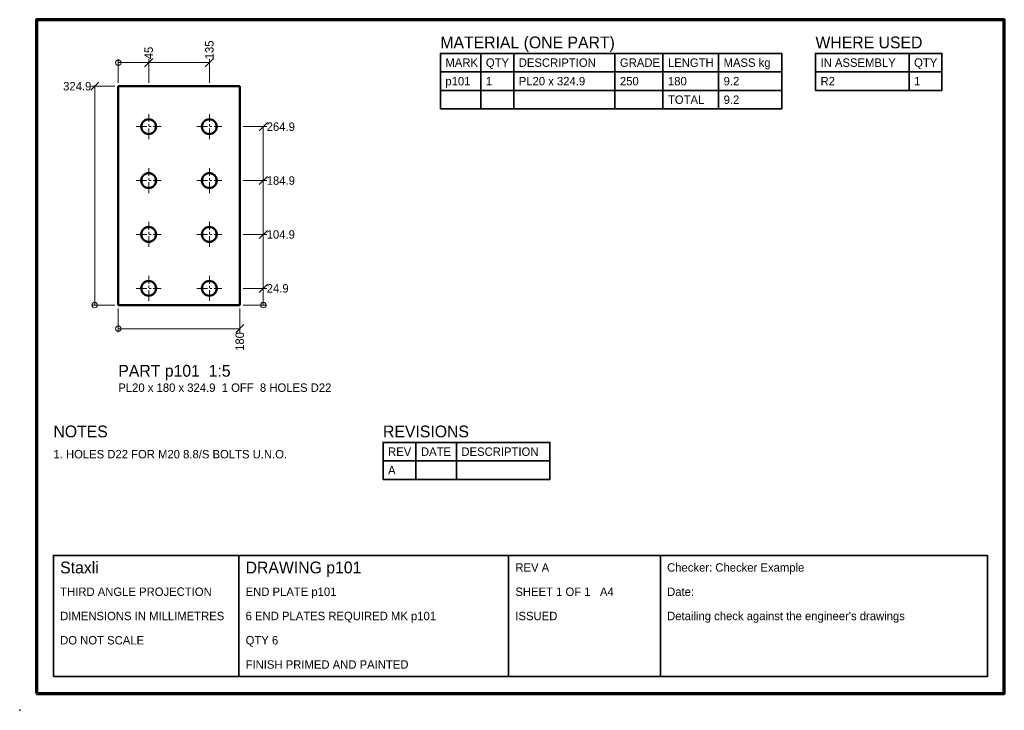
# Model space of a CAD drawing. Header units: millimetres. Extents: x 0 to 292, y 0 to 205.
import ezdxf
from ezdxf.enums import TextEntityAlignment as Align

# ---------------------------------------------------------------- set-up
doc = ezdxf.new("R2010")
doc.units = ezdxf.units.MM
doc.linetypes.add('CENTER', pattern=[5.08, 3.175, -0.635, 0.635, -0.635])
for name, color, linetype, lineweight in [('BORDER', 7, 'Continuous', 70), ('CENTRE', 1, 'CENTER', 18), ('DIMENSION', 4, 'Continuous', 18), ('TEXT', 2, 'Continuous', 25), ('TITLE', 7, 'Continuous', 35), ('VISIBLE', 7, 'Continuous', 50)]:
    doc.layers.add(name, color=color, linetype=linetype, lineweight=lineweight)
doc.layers.add('DIM_NOTES', color=8, linetype='Continuous', plot=False)

msp = doc.modelspace()

# ---------------------------------------------------------------- linework, layer by layer
at = {"layer": 'BORDER'}
msp.add_lwpolyline([(5, 5), (292, 5), (292, 205), (5, 205)], close=True, dxfattribs=at)
at = {"layer": 'CENTRE'}
for points in [[(38.25, 169.55), (38.25, 176.95)], [(56.25, 169.55), (56.25, 176.95)], [(34.55, 173.25), (41.95, 173.25)], [(52.55, 173.25), (59.95, 173.25)], [(38.25, 153.55), (38.25, 160.95)], [(56.25, 153.55), (56.25, 160.95)], [(34.55, 157.25), (41.95, 157.25)], [(52.55, 157.25), (59.95, 157.25)], [(38.25, 137.55), (38.25, 144.95)], [(56.25, 137.55), (56.25, 144.95)], [(34.55, 141.25), (41.95, 141.25)], [(52.55, 141.25), (59.95, 141.25)], [(38.25, 121.55), (38.25, 128.95)], [(56.25, 121.55), (56.25, 128.95)], [(34.55, 125.25), (41.95, 125.25)], [(52.55, 125.25), (59.95, 125.25)]]:
    msp.add_lwpolyline(points, dxfattribs=at)
at = {"layer": 'DIM_NOTES'}
msp.add_point((0, 0), dxfattribs=at)
msp.add_point((0, 0), dxfattribs=at)
msp.add_point((0, 0), dxfattribs=at)
msp.add_point((0, 0), dxfattribs=at)
msp.add_point((0, 0), dxfattribs=at)
msp.add_point((0, 0), dxfattribs=at)
msp.add_point((0, 0), dxfattribs=at)
msp.add_point((0, 0), dxfattribs=at)
msp.add_point((0, 0), dxfattribs=at)
msp.add_point((0, 0), dxfattribs=at)
msp.add_point((0, 0), dxfattribs=at)
msp.add_point((0, 0), dxfattribs=at)
msp.add_point((0, 0), dxfattribs=at)
msp.add_point((0, 0), dxfattribs=at)
msp.add_point((0, 0), dxfattribs=at)
msp.add_point((0, 0), dxfattribs=at)
msp.add_point((0, 0), dxfattribs=at)
msp.add_point((0, 0), dxfattribs=at)
msp.add_point((0, 0), dxfattribs=at)
msp.add_point((0, 0), dxfattribs=at)
at = {"layer": 'DIMENSION'}
for points in [[(29.25, 186.25), (29.25, 193.25)], [(37.05, 191.05), (39.45, 193.45)], [(38.25, 186.25), (38.25, 193.25)], [(55.05, 191.05), (57.45, 193.45)], [(56.25, 186.25), (56.25, 193.25)], [(29.25, 192.25), (56.25, 192.25)], [(21.05, 184.05), (23.45, 186.45)], [(28.25, 185.25), (21.25, 185.25)], [(22.25, 120.279), (22.25, 185.25)], [(66.25, 173.25), (73.25, 173.25)], [(71.05, 172.05), (73.45, 174.45)], [(72.25, 120.279), (72.25, 173.25)], [(71.05, 156.05), (73.45, 158.45)], [(66.25, 157.25), (73.25, 157.25)], [(66.25, 141.25), (73.25, 141.25)], [(71.05, 140.05), (73.45, 142.45)], [(71.05, 124.05), (73.45, 126.45)], [(66.25, 125.25), (73.25, 125.25)], [(28.25, 120.279), (21.25, 120.279)], [(66.25, 120.279), (73.25, 120.279)], [(29.25, 119.279), (29.25, 112.279)], [(65.25, 119.279), (65.25, 112.279)], [(64.05, 112.079), (66.45, 114.479)], [(29.25, 113.279), (65.25, 113.279)]]:
    msp.add_lwpolyline(points, dxfattribs=at)
for centre in [(29.25, 192.25), (22.25, 120.279), (72.25, 120.279), (29.25, 113.279)]:
    msp.add_circle(centre, 0.8, dxfattribs=at)
at = {"layer": 'TITLE'}
for points in [[(124.75, 178.5), (226, 178.5), (226, 195), (124.75, 195)], [(236, 184), (273.5, 184), (273.5, 195), (236, 195)], [(107.75, 68.529), (157.25, 68.529), (157.25, 79.529), (107.75, 79.529)], [(10, 10), (287, 10), (287, 46), (10, 46)]]:
    msp.add_lwpolyline(points, close=True, dxfattribs=at)
for points in [[(136.75, 178.5), (136.75, 195)], [(146.5, 178.5), (146.5, 195)], [(176.5, 178.5), (176.5, 195)], [(190.75, 178.5), (190.75, 195)], [(207.25, 178.5), (207.25, 195)], [(263.75, 184), (263.75, 195)], [(124.75, 189.5), (226, 189.5)], [(236, 189.5), (273.5, 189.5)], [(124.75, 184), (226, 184)], [(117.5, 68.529), (117.5, 79.529)], [(129.5, 68.529), (129.5, 79.529)], [(107.75, 74.029), (157.25, 74.029)], [(65, 10), (65, 46)], [(145, 10), (145, 46)], [(190, 10), (190, 46)]]:
    msp.add_lwpolyline(points, dxfattribs=at)
at = {"layer": 'VISIBLE'}
for points in [[(29.25, 120.279), (29.25, 185.25)], [(29.25, 185.25), (65.25, 185.25)], [(65.25, 120.279), (65.25, 185.25)], [(29.25, 120.279), (65.25, 120.279)]]:
    msp.add_lwpolyline(points, dxfattribs=at)
for centre in [(38.25, 173.25), (56.25, 173.25), (38.25, 157.25), (56.25, 157.25), (38.25, 141.25), (56.25, 141.25), (38.25, 125.25), (56.25, 125.25)]:
    msp.add_circle(centre, 2.2, dxfattribs=at)

# ---------------------------------------------------------------- texts
at = {"layer": 'TEXT'}
for s, p in [('135', (57.5, 193.25)), ('45', (39.5, 193.25))]:
    msp.add_text(s, height=2.5, rotation=90, dxfattribs=at).set_placement(p)
for s, height, p in [('MATERIAL (ONE PART)', 3.5, (124.75, 196.5)), ('WHERE USED', 3.5, (236, 196.5)), ('MARK', 2.5, (126.25, 191)), ('QTY', 2.5, (138.25, 191)), ('DESCRIPTION', 2.5, (148, 191)), ('GRADE', 2.5, (178, 191)), ('LENGTH', 2.5, (192.25, 191)), ('MASS kg', 2.5, (208.75, 191)), ('IN ASSEMBLY', 2.5, (237.5, 191)), ('QTY', 2.5, (265.25, 191)), ('p101', 2.5, (126.25, 185.5)), ('1', 2.5, (138.25, 185.5)), ('PL20 x 324.9', 2.5, (148, 185.5)), ('250', 2.5, (178, 185.5)), ('180', 2.5, (192.25, 185.5)), ('9.2', 2.5, (208.75, 185.5)), ('R2', 2.5, (237.5, 185.5)), ('1', 2.5, (265.25, 185.5)), ('TOTAL', 2.5, (192.25, 180)), ('9.2', 2.5, (208.75, 180)), ('264.9', 2.5, (73.25, 172)), ('184.9', 2.5, (73.25, 156)), ('104.9', 2.5, (73.25, 140)), ('24.9', 2.5, (73.25, 124)), ('PART p101  1:5', 3.5, (29.25, 99.029)), ('PL20 x 180 x 324.9  1 OFF  8 HOLES D22', 2.5, (29.25, 94.529)), ('NOTES', 3.5, (10, 81.029)), ('REVISIONS', 3.5, (107.75, 81.029)), ('1. HOLES D22 FOR M20 8.8/S BOLTS U.N.O.', 2.5, (10, 74.779)), ('REV', 2.5, (109.25, 75.529)), ('DATE', 2.5, (119, 75.529)), ('DESCRIPTION', 2.5, (131, 75.529)), ('A', 2.5, (109.25, 70.029)), ('Staxli', 3.5, (12, 40.65)), ('DRAWING p101', 3.5, (67, 40.65)), ('Checker: Checker Example', 2.5, (192, 41.15)), ('REV A', 2.5, (147, 41.15)), ('THIRD ANGLE PROJECTION', 2.5, (12, 33.95)), ('END PLATE p101', 2.5, (67, 33.95)), ('SHEET 1 OF 1   A4', 2.5, (147, 33.95)), ('Date:', 2.5, (192, 33.95)), ('DIMENSIONS IN MILLIMETRES', 2.5, (12, 26.75)), ('6 END PLATES REQUIRED MK p101', 2.5, (67, 26.75)), ('ISSUED', 2.5, (147, 26.75)), ("Detailing check against the engineer's drawings", 2.5, (192, 26.75)), ('DO NOT SCALE', 2.5, (12, 19.55)), ('QTY 6', 2.5, (67, 19.55)), ('FINISH PRIMED AND PAINTED', 2.5, (67, 12.35))]:
    msp.add_text(s, height=height, dxfattribs=at).set_placement(p)
msp.add_text('324.9', height=2.5, dxfattribs=at).set_placement((21.25, 184), align=Align.RIGHT)
msp.add_text('180', height=2.5, rotation=90, dxfattribs=at).set_placement((66.5, 112.279), align=Align.RIGHT)

doc.saveas('drawing.dxf')
